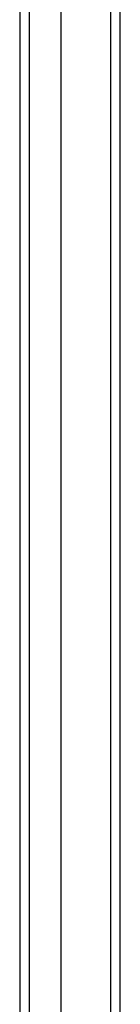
# Model space of a CAD drawing. Header units: inches. Extents: x 2 to 144, y 2 to 93.
# Tile 19 of 56: x 81.019 to 81.885, y 41.933 to 50.415. Entities that reach past the tile are written whole.
import ezdxf

# ---------------------------------------------------------------- set-up
doc = ezdxf.new("R2010")
doc.units = ezdxf.units.IN
doc.header["$LTSCALE"] = 8.616264
doc.header["$MEASUREMENT"] = 0
doc.layers.add('Visible Edges(ANSI)', color=7, linetype='Continuous', lineweight=25)
doc.layers.add('Visible Tangent Edges(ANSI)', color=7, linetype='Continuous', lineweight=25)

msp = doc.modelspace()

# ---------------------------------------------------------------- linework, layer by layer
at = {"layer": 'Visible Edges(ANSI)'}
for p, q in [((81.8852, 37.1847), (81.8852, 61.0192)), ((81.0189, 60.206), (81.0189, 37.998)), ((81.3733, 60.206), (81.3733, 37.998))]:
    msp.add_line(p, q, dxfattribs=at)
at = {"layer": 'Visible Tangent Edges(ANSI)'}
for p, q in [((81.8012, 61.0192), (81.8012, 37.1847)), ((81.103, 37.883), (81.103, 60.321))]:
    msp.add_line(p, q, dxfattribs=at)

doc.saveas('drawing.dxf')
